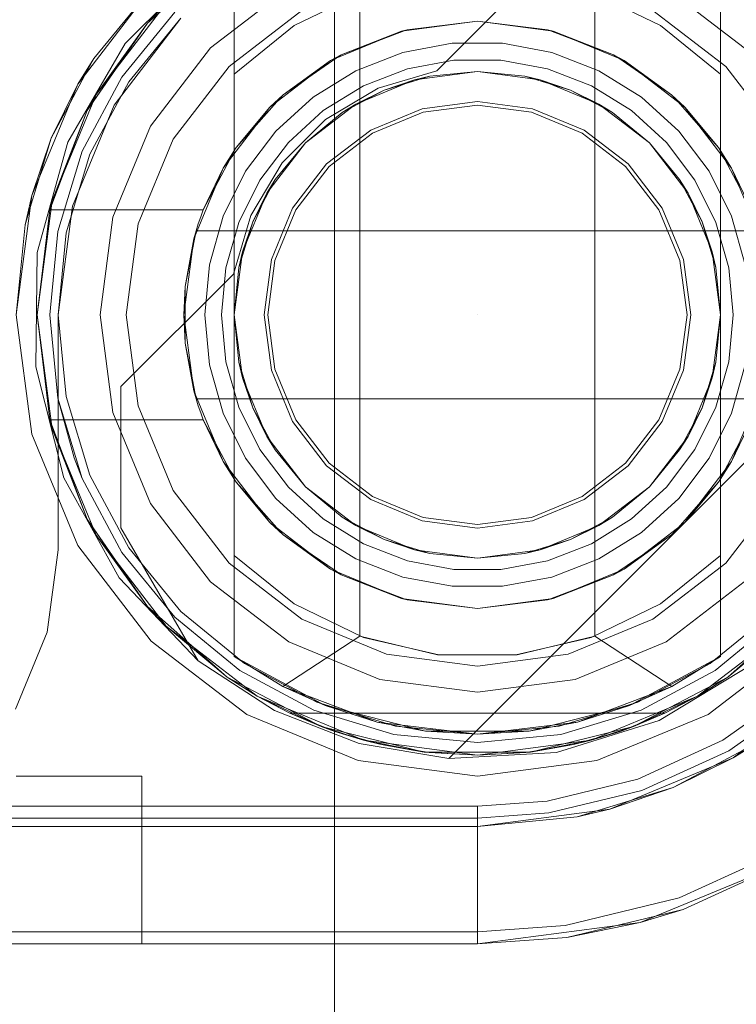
# Model space of a CAD drawing. Extents: x -620 to 300, y 62 to 1112.
# Tile 71 of 226: x -155.714 to -155.543, y 267.198 to 267.432. Entities that reach past the tile are written whole.
import ezdxf

# ---------------------------------------------------------------- set-up
doc = ezdxf.new("R2010")
doc.units = 0
doc.layers.get('0').update_dxf_attribs({"lineweight": 13})
doc.layers.add('60- 61 allgemeine Ausstattung- 4 Terrassen', color=9, linetype='Continuous', lineweight=9, true_color=0x808080)
doc.layers.add('ConnectionPoints', color=7, linetype='Continuous', lineweight=50)

# ---------------------------------------------------------------- blocks, each defined once
blk = doc.blocks.new('Referenz-A06CPVSGL0')
at = {"layer": '60- 61 allgemeine Ausstattung- 4 Terrassen', "color": 0}
blk.add_line((-155.63881, 214.05342), (-155.63881, 372.51342), dxfattribs=at)
blk = doc.blocks.new('Blockreferenz-A06CPVWWL0')
at = {"color": 251, "linetype": 'ByBlock', "lineweight": -2, "ltscale": 0.13, "true_color": 0x636363}
for p, q in [((-155.66943, 267.44608), (-155.68871, 267.42679)), ((-155.61443, 267.4203), (-155.58763, 267.4471)), ((-155.61443, 267.4203), (-155.58763, 267.4471)), ((-155.68252, 267.43989), (-155.70001, 267.4171)), ((-155.69135, 267.4121), (-155.67545, 267.43282)), ((-155.67545, 267.43282), (-155.69135, 267.4121)), ((-155.68871, 267.42679), (-155.70244, 267.40323)), ((-155.62843, 267.41614), (-155.61443, 267.4203)), ((-155.62843, 267.41614), (-155.61443, 267.4203)), ((-155.61443, 267.4203), (-155.61443, 267.4203)), ((-155.70001, 267.4171), (-155.71099, 267.39057)), ((-155.64098, 267.40867), (-155.62843, 267.41614)), ((-155.64098, 267.40867), (-155.62843, 267.41614)), ((-155.70134, 267.38799), (-155.69135, 267.4121)), ((-155.69135, 267.4121), (-155.70134, 267.38799)), ((-155.65131, 267.39834), (-155.64098, 267.40867)), ((-155.65131, 267.39834), (-155.64098, 267.40867)), ((-155.70244, 267.40323), (-155.7097, 267.37694)), ((-155.65878, 267.38579), (-155.65131, 267.39834)), ((-155.65878, 267.38579), (-155.65131, 267.39834)), ((-155.71099, 267.39057), (-155.71474, 267.3621)), ((-155.70474, 267.3621), (-155.70134, 267.38799)), ((-155.70134, 267.38799), (-155.70474, 267.3621)), ((-155.66294, 267.37179), (-155.65878, 267.38579)), ((-155.66294, 267.37179), (-155.65878, 267.38579)), ((-155.7097, 267.37694), (-155.71001, 267.34968)), ((-155.68974, 267.34499), (-155.66294, 267.37179)), ((-155.68974, 267.34499), (-155.66294, 267.37179)), ((-155.66294, 267.37179), (-155.66294, 267.37179)), ((-155.49896, 267.36889), (-155.61153, 267.25632)), ((-155.49896, 267.36889), (-155.61153, 267.25632)), ((-155.71474, 267.3621), (-155.71099, 267.33363)), ((-155.70474, 267.3061), (-155.70474, 267.3621)), ((-155.70474, 267.3621), (-155.70474, 267.3061)), ((-155.70474, 267.3621), (-155.70474, 267.3621)), ((-155.71001, 267.34968), (-155.70336, 267.32323)), ((-155.68974, 267.3113), (-155.68974, 267.34499)), ((-155.68974, 267.34499), (-155.68974, 267.34499)), ((-155.68974, 267.3113), (-155.68974, 267.34499)), ((-155.71099, 267.33363), (-155.70001, 267.3071)), ((-155.70336, 267.32323), (-155.69018, 267.29936)), ((-155.67134, 267.27964), (-155.68974, 267.3113)), ((-155.68974, 267.3113), (-155.68974, 267.3113)), ((-155.67134, 267.27964), (-155.68974, 267.3113)), ((-155.70001, 267.3071), (-155.68252, 267.28432)), ((-155.70733, 267.28643), (-155.70474, 267.3061)), ((-155.70474, 267.3061), (-155.70733, 267.28643)), ((-155.70474, 267.3061), (-155.70474, 267.3061)), ((-155.69018, 267.29936), (-155.67134, 267.27964)), ((-155.71492, 267.2681), (-155.70733, 267.28643)), ((-155.70733, 267.28643), (-155.71492, 267.2681)), ((-155.68252, 267.28432), (-155.65974, 267.26684)), ((-155.54974, 267.26684), (-155.52696, 267.28432)), ((-155.65315, 267.2678), (-155.67134, 267.27964)), ((-155.67134, 267.27964), (-155.67134, 267.27964)), ((-155.67134, 267.27964), (-155.65315, 267.2678)), ((-155.53941, 267.27863), (-155.56139, 267.26538)), ((-155.52805, 267.27359), (-155.54618, 267.26068)), ((-155.63293, 267.25992), (-155.65315, 267.2678)), ((-155.65315, 267.2678), (-155.63293, 267.25992)), ((-155.65974, 267.26684), (-155.63321, 267.25585)), ((-155.56139, 267.26538), (-155.58591, 267.25779)), ((-155.57627, 267.25585), (-155.54974, 267.26684)), ((-155.54618, 267.26068), (-155.56644, 267.25143)), ((-155.61153, 267.25632), (-155.63293, 267.25992)), ((-155.63293, 267.25992), (-155.61153, 267.25632)), ((-155.58591, 267.25779), (-155.61153, 267.25632)), ((-155.63321, 267.25585), (-155.60474, 267.2521)), ((-155.61153, 267.25632), (-155.61153, 267.25632)), ((-155.60474, 267.2521), (-155.57627, 267.25585)), ((-155.56644, 267.25143), (-155.58808, 267.24618)), ((-155.58808, 267.24618), (-155.60474, 267.24499)), ((-155.60474, 267.24499), (-157.90474, 267.24499)), ((-155.60474, 267.24499), (-155.60474, 267.24222)), ((-155.60474, 267.24222), (-155.60474, 267.23678)), ((-155.60474, 267.23678), (-155.60474, 267.23161)), ((-155.55663, 267.22308), (-155.53118, 267.2347)), ((-155.56592, 267.21722), (-155.52974, 267.2322)), ((-155.60474, 267.23161), (-155.60474, 267.22691)), ((-155.60474, 267.22691), (-155.60474, 267.22282)), ((-155.60474, 267.22282), (-155.60474, 267.21948)), ((-155.58381, 267.21648), (-155.55663, 267.22308)), ((-155.60474, 267.21948), (-155.60474, 267.21701)), ((-155.60474, 267.2121), (-155.56592, 267.21722)), ((-155.60474, 267.21701), (-155.60474, 267.2155)), ((-155.60474, 267.21499), (-155.58381, 267.21648)), ((-155.60474, 267.2155), (-155.60474, 267.21499)), ((-155.60474, 267.21499), (-157.90474, 267.21499)), ((-155.60474, 267.2121), (-155.60474, 267.21499)), ((-157.90474, 267.2121), (-155.60474, 267.2121))]:
    blk.add_line(p, q, dxfattribs=at)
blk = doc.blocks.new('Blockreferenz-A06CPVX4L0')
at = {"color": 9, "linetype": 'ByBlock', "lineweight": -2, "ltscale": 0.13, "true_color": 0xc1c9c4}
for p, q in [((-155.70001, 267.4171), (-155.68252, 267.43989)), ((-155.68252, 267.43989), (-155.6962, 267.42322)), ((-155.64974, 267.44005), (-155.66838, 267.42574)), ((-155.64974, 267.44005), (-155.66838, 267.42574)), ((-155.5411, 267.42574), (-155.55974, 267.44005)), ((-155.5411, 267.42574), (-155.55974, 267.44005)), ((-155.67687, 267.43423), (-155.68955, 267.41877)), ((-155.68955, 267.41877), (-155.67687, 267.43423)), ((-155.64662, 267.43464), (-155.66397, 267.42133)), ((-155.66397, 267.42133), (-155.64662, 267.43464)), ((-155.54552, 267.42133), (-155.56286, 267.43464)), ((-155.56286, 267.43464), (-155.54552, 267.42133)), ((-155.67545, 267.43282), (-155.68789, 267.41766)), ((-155.66838, 267.42574), (-155.68269, 267.4071)), ((-155.66838, 267.42574), (-155.68269, 267.4071)), ((-155.6962, 267.42322), (-155.70001, 267.4171)), ((-155.69825, 267.4194), (-155.6962, 267.42322)), ((-155.66397, 267.42133), (-155.67728, 267.40398)), ((-155.67728, 267.40398), (-155.66397, 267.42133)), ((-155.5322, 267.40398), (-155.54552, 267.42133)), ((-155.54552, 267.42133), (-155.5322, 267.40398)), ((-155.70184, 267.41267), (-155.69825, 267.4194)), ((-155.68955, 267.41877), (-155.69898, 267.40114)), ((-155.69898, 267.40114), (-155.68955, 267.41877)), ((-155.68789, 267.41766), (-155.69713, 267.40037)), ((-155.71099, 267.39057), (-155.70001, 267.4171)), ((-155.70001, 267.4171), (-155.70637, 267.4042)), ((-155.60474, 267.41298), (-155.61791, 267.41124)), ((-155.59158, 267.41124), (-155.60474, 267.41298)), ((-155.70637, 267.4042), (-155.70184, 267.41267)), ((-155.61791, 267.41124), (-155.63018, 267.40616)), ((-155.62974, 267.40541), (-155.61768, 267.4104)), ((-155.61768, 267.4104), (-155.60474, 267.4121)), ((-155.60474, 267.4121), (-155.5918, 267.4104)), ((-155.5918, 267.4104), (-155.57974, 267.40541)), ((-155.57931, 267.40616), (-155.59158, 267.41124)), ((-155.68269, 267.4071), (-155.69168, 267.3854)), ((-155.68269, 267.4071), (-155.69168, 267.3854)), ((-155.63018, 267.40616), (-155.64072, 267.39808)), ((-155.56877, 267.39808), (-155.57931, 267.40616)), ((-155.70637, 267.4042), (-155.71099, 267.39057)), ((-155.70916, 267.39501), (-155.70637, 267.4042)), ((-155.67728, 267.40398), (-155.68565, 267.38378)), ((-155.68565, 267.38378), (-155.67728, 267.40398)), ((-155.6401, 267.39746), (-155.62974, 267.40541)), ((-155.57974, 267.40541), (-155.56939, 267.39746)), ((-155.69898, 267.40114), (-155.70478, 267.382)), ((-155.70478, 267.382), (-155.69898, 267.40114)), ((-155.69713, 267.40037), (-155.70282, 267.38161)), ((-155.64072, 267.39808), (-155.6488, 267.38754)), ((-155.64804, 267.3871), (-155.6401, 267.39746)), ((-155.56939, 267.39746), (-155.56144, 267.3871)), ((-155.56069, 267.38754), (-155.56877, 267.39808)), ((-155.71137, 267.38771), (-155.70916, 267.39501)), ((-155.71474, 267.3621), (-155.71099, 267.39057)), ((-155.71099, 267.39057), (-155.71263, 267.38356)), ((-155.71263, 267.38356), (-155.71137, 267.38771)), ((-155.6488, 267.38754), (-155.65388, 267.37527)), ((-155.65304, 267.37505), (-155.64804, 267.3871)), ((-155.56144, 267.3871), (-155.55645, 267.37505)), ((-155.5556, 267.37527), (-155.56069, 267.38754)), ((-155.69168, 267.3854), (-155.69474, 267.3621)), ((-155.69168, 267.3854), (-155.69474, 267.3621)), ((-155.71263, 267.38356), (-155.71474, 267.3621)), ((-155.68565, 267.38378), (-155.6885, 267.3621)), ((-155.6885, 267.3621), (-155.68565, 267.38378)), ((-155.70478, 267.382), (-155.70674, 267.3621)), ((-155.70674, 267.3621), (-155.70478, 267.382)), ((-155.70282, 267.38161), (-155.70474, 267.3621)), ((-155.65388, 267.37527), (-155.65562, 267.3621)), ((-155.55387, 267.3621), (-155.5556, 267.37527)), ((-155.65474, 267.3621), (-155.65304, 267.37505)), ((-155.55645, 267.37505), (-155.55474, 267.3621)), ((-155.70674, 267.3621), (-155.70478, 267.34221)), ((-155.70478, 267.34221), (-155.70674, 267.3621)), ((-155.70474, 267.3621), (-155.70282, 267.3426)), ((-155.69474, 267.3621), (-155.69168, 267.33881)), ((-155.69474, 267.3621), (-155.69168, 267.33881)), ((-155.6885, 267.3621), (-155.68565, 267.34043)), ((-155.68565, 267.34043), (-155.6885, 267.3621)), ((-155.65562, 267.3621), (-155.65388, 267.34894)), ((-155.65304, 267.34916), (-155.65474, 267.3621)), ((-155.55474, 267.3621), (-155.55645, 267.34916)), ((-155.5556, 267.34894), (-155.55387, 267.3621)), ((-155.65388, 267.34894), (-155.6488, 267.33667)), ((-155.64804, 267.3371), (-155.65304, 267.34916)), ((-155.55645, 267.34916), (-155.56144, 267.3371)), ((-155.56069, 267.33667), (-155.5556, 267.34894)), ((-155.70282, 267.3426), (-155.69713, 267.32384)), ((-155.70478, 267.34221), (-155.69898, 267.32307)), ((-155.70478, 267.34221), (-155.70087, 267.32799)), ((-155.70087, 267.32799), (-155.70478, 267.34221)), ((-155.68565, 267.34043), (-155.67728, 267.32022)), ((-155.67728, 267.32022), (-155.68565, 267.34043)), ((-155.69168, 267.33881), (-155.68269, 267.3171)), ((-155.69168, 267.33881), (-155.68269, 267.3171)), ((-155.6488, 267.33667), (-155.64072, 267.32613)), ((-155.6401, 267.32675), (-155.64804, 267.3371)), ((-155.56144, 267.3371), (-155.56939, 267.32675)), ((-155.56877, 267.32613), (-155.56069, 267.33667)), ((-155.70087, 267.32799), (-155.69898, 267.32307)), ((-155.69898, 267.32307), (-155.70087, 267.32799)), ((-155.64072, 267.32613), (-155.63018, 267.31805)), ((-155.62974, 267.3188), (-155.6401, 267.32675)), ((-155.56939, 267.32675), (-155.57974, 267.3188)), ((-155.57931, 267.31805), (-155.56877, 267.32613)), ((-155.69713, 267.32384), (-155.68789, 267.30655)), ((-155.69898, 267.32307), (-155.68955, 267.30544)), ((-155.68955, 267.30544), (-155.69898, 267.32307)), ((-155.67728, 267.32022), (-155.66397, 267.30288)), ((-155.66397, 267.30288), (-155.67728, 267.32022)), ((-155.61768, 267.31381), (-155.62974, 267.3188)), ((-155.57974, 267.3188), (-155.5918, 267.31381)), ((-155.54552, 267.30288), (-155.5322, 267.32022)), ((-155.5322, 267.32022), (-155.54552, 267.30288)), ((-155.68269, 267.3171), (-155.66838, 267.29847)), ((-155.68269, 267.3171), (-155.66838, 267.29847)), ((-155.63018, 267.31805), (-155.61791, 267.31297)), ((-155.59158, 267.31297), (-155.57931, 267.31805)), ((-155.61791, 267.31297), (-155.60474, 267.31123)), ((-155.60474, 267.3121), (-155.61768, 267.31381)), ((-155.5918, 267.31381), (-155.60474, 267.3121)), ((-155.60474, 267.31123), (-155.59158, 267.31297)), ((-155.68955, 267.30544), (-155.67687, 267.28998)), ((-155.67687, 267.28998), (-155.68955, 267.30544)), ((-155.68789, 267.30655), (-155.67545, 267.29139)), ((-155.66397, 267.30288), (-155.64662, 267.28957)), ((-155.64662, 267.28957), (-155.66397, 267.30288)), ((-155.56286, 267.28957), (-155.54552, 267.30288)), ((-155.54552, 267.30288), (-155.56286, 267.28957)), ((-155.66838, 267.29847), (-155.64974, 267.28416)), ((-155.66838, 267.29847), (-155.64974, 267.28416)), ((-155.55974, 267.28416), (-155.5411, 267.29847)), ((-155.55974, 267.28416), (-155.5411, 267.29847)), ((-155.67545, 267.29139), (-155.6603, 267.27896)), ((-155.54919, 267.27896), (-155.53403, 267.29139)), ((-155.67687, 267.28998), (-155.66141, 267.27729)), ((-155.66141, 267.27729), (-155.67687, 267.28998)), ((-155.64662, 267.28957), (-155.62642, 267.2812)), ((-155.62642, 267.2812), (-155.64662, 267.28957)), ((-155.58306, 267.2812), (-155.56286, 267.28957)), ((-155.56286, 267.28957), (-155.58306, 267.2812)), ((-155.54807, 267.27729), (-155.53262, 267.28998)), ((-155.53262, 267.28998), (-155.54807, 267.27729)), ((-155.64974, 267.28416), (-155.62804, 267.27517)), ((-155.64974, 267.28416), (-155.62804, 267.27517)), ((-155.58145, 267.27517), (-155.55974, 267.28416)), ((-155.58145, 267.27517), (-155.55974, 267.28416)), ((-155.6603, 267.27896), (-155.64301, 267.26972)), ((-155.62642, 267.2812), (-155.60474, 267.27834)), ((-155.60474, 267.27834), (-155.62642, 267.2812)), ((-155.60474, 267.27834), (-155.58306, 267.2812)), ((-155.58306, 267.2812), (-155.60474, 267.27834)), ((-155.56647, 267.26972), (-155.54919, 267.27896)), ((-155.66141, 267.27729), (-155.64378, 267.26787)), ((-155.64378, 267.26787), (-155.66141, 267.27729)), ((-155.56571, 267.26787), (-155.54807, 267.27729)), ((-155.54807, 267.27729), (-155.56571, 267.26787)), ((-155.62804, 267.27517), (-155.60474, 267.2721)), ((-155.62804, 267.27517), (-155.60474, 267.2721)), ((-155.60474, 267.2721), (-155.58145, 267.27517)), ((-155.60474, 267.2721), (-155.58145, 267.27517)), ((-155.51848, 267.27584), (-155.54374, 267.25645)), ((-155.64301, 267.26972), (-155.62425, 267.26403)), ((-155.58523, 267.26403), (-155.56647, 267.26972)), ((-155.52616, 267.27141), (-155.54474, 267.25818)), ((-155.64378, 267.26787), (-155.62464, 267.26206)), ((-155.62464, 267.26206), (-155.64378, 267.26787)), ((-155.58484, 267.26206), (-155.56571, 267.26787)), ((-155.56571, 267.26787), (-155.58484, 267.26206)), ((-155.62425, 267.26403), (-155.60474, 267.2621)), ((-155.60474, 267.2621), (-155.58523, 267.26403)), ((-155.62464, 267.26206), (-155.60474, 267.2601)), ((-155.60474, 267.2601), (-155.62464, 267.26206)), ((-155.60474, 267.2601), (-155.58484, 267.26206)), ((-155.58484, 267.26206), (-155.60474, 267.2601)), ((-155.53696, 267.26067), (-155.55806, 267.24939)), ((-155.54374, 267.25645), (-155.53696, 267.26067)), ((-155.54474, 267.25818), (-155.56549, 267.2487)), ((-155.54374, 267.25645), (-155.57317, 267.24426)), ((-155.55806, 267.24939), (-155.54374, 267.25645)), ((-155.70698, 267.2521), (-155.71474, 267.2521)), ((-155.71474, 267.2521), (-155.70698, 267.2521)), ((-155.69974, 267.2521), (-155.70698, 267.2521)), ((-155.70698, 267.2521), (-155.69974, 267.2521)), ((-155.69353, 267.2521), (-155.69974, 267.2521)), ((-155.69974, 267.2521), (-155.69353, 267.2521)), ((-155.68876, 267.2521), (-155.69353, 267.2521)), ((-155.69353, 267.2521), (-155.68876, 267.2521)), ((-155.68577, 267.2521), (-155.68876, 267.2521)), ((-155.68876, 267.2521), (-155.68577, 267.2521)), ((-155.68474, 267.2521), (-155.68577, 267.2521)), ((-155.68577, 267.2521), (-155.68474, 267.2521)), ((-155.68474, 267.2121), (-155.68474, 267.2521)), ((-155.68474, 267.2121), (-155.68474, 267.2521)), ((-155.68474, 267.2521), (-155.68474, 267.2521)), ((-155.56549, 267.2487), (-155.58767, 267.24333)), ((-155.55806, 267.24939), (-155.58094, 267.24245)), ((-155.57317, 267.24426), (-155.55806, 267.24939)), ((-155.57317, 267.24426), (-155.60474, 267.2401)), ((-155.58094, 267.24245), (-155.57317, 267.24426)), ((-155.60474, 267.2421), (-156.45474, 267.2421)), ((-155.58767, 267.24333), (-155.60474, 267.2421)), ((-155.60474, 267.2401), (-155.58094, 267.24245)), ((-155.60474, 267.2421), (-155.60474, 267.23934)), ((-155.60474, 267.2401), (-157.90474, 267.2401)), ((-155.78074, 267.2401), (-155.60474, 267.2401)), ((-155.60474, 267.2401), (-155.60474, 267.2401)), ((-155.60474, 267.23934), (-155.60474, 267.23389)), ((-155.60474, 267.23389), (-155.60474, 267.22873)), ((-155.56592, 267.21722), (-155.52974, 267.2322)), ((-155.55568, 267.22035), (-155.52974, 267.2322)), ((-155.55568, 267.22035), (-155.52974, 267.2322)), ((-155.60474, 267.22873), (-155.60474, 267.22403)), ((-155.60474, 267.22403), (-155.60474, 267.21993)), ((-155.5834, 267.21363), (-155.55568, 267.22035)), ((-155.56592, 267.21722), (-155.55568, 267.22035)), ((-155.60474, 267.21993), (-155.60474, 267.2166)), ((-155.60474, 267.2121), (-155.56592, 267.21722)), ((-155.60474, 267.2166), (-155.60474, 267.21413)), ((-155.5834, 267.21363), (-155.56592, 267.21722)), ((-155.60474, 267.21413), (-155.60474, 267.21262)), ((-155.60474, 267.2121), (-155.5834, 267.21363)), ((-155.60474, 267.2121), (-155.5834, 267.21363)), ((-157.90474, 267.2121), (-155.60474, 267.2121)), ((-157.90474, 267.2121), (-155.60474, 267.2121)), ((-155.71474, 267.2121), (-155.70698, 267.2121)), ((-155.70698, 267.2121), (-155.71474, 267.2121)), ((-155.70698, 267.2121), (-155.69974, 267.2121)), ((-155.69974, 267.2121), (-155.70698, 267.2121)), ((-155.69974, 267.2121), (-155.69353, 267.2121)), ((-155.69353, 267.2121), (-155.69974, 267.2121)), ((-155.69353, 267.2121), (-155.68876, 267.2121)), ((-155.68876, 267.2121), (-155.69353, 267.2121)), ((-155.68876, 267.2121), (-155.68577, 267.2121)), ((-155.68577, 267.2121), (-155.68876, 267.2121)), ((-155.68577, 267.2121), (-155.68474, 267.2121)), ((-155.68474, 267.2121), (-155.68577, 267.2121)), ((-155.68474, 267.2121), (-155.68474, 267.2121)), ((-155.60474, 267.21262), (-155.60474, 267.2121)), ((-155.60474, 267.2121), (-155.60474, 267.2121))]:
    blk.add_line(p, q, dxfattribs=at)
blk = doc.blocks.new('AutoCAD-Punkt-A06CPVX6L0')
at = {"color": 0, "lineweight": -2}
blk.add_line((-155.60474, 267.3621), (-155.60474, 267.3621), dxfattribs=at)
blk = doc.blocks.new('AutoCAD-Punkt-A06CPVX8L0')
at = {"color": 0, "lineweight": -2}
blk.add_line((-155.60474, 267.3621), (-155.60474, 267.3621), dxfattribs=at)
blk = doc.blocks.new('Blockreferenz-A06CPVXEL0')
at = {"color": 0, "linetype": 'ByBlock', "lineweight": -2, "ltscale": 0.13}
for p, q in [((-155.68339, 267.43167), (-155.66444, 267.44848)), ((-155.66444, 267.44848), (-155.68339, 267.43167)), ((-155.66274, 267.44357), (-155.66274, 267.4195)), ((-155.66274, 267.28064), (-155.66274, 267.44357)), ((-155.54674, 267.4195), (-155.54674, 267.44357)), ((-155.54674, 267.44357), (-155.54674, 267.28064)), ((-155.63187, 267.43907), (-155.64841, 267.43104)), ((-155.63274, 267.43875), (-155.63274, 267.28546)), ((-155.56107, 267.43104), (-155.57762, 267.43907)), ((-155.57674, 267.28546), (-155.57674, 267.43875)), ((-155.69568, 267.4146), (-155.67899, 267.43635)), ((-155.67899, 267.43635), (-155.69568, 267.4146)), ((-155.67899, 267.43635), (-155.68339, 267.43167)), ((-155.67899, 267.43635), (-155.68339, 267.43167)), ((-155.69777, 267.41081), (-155.68339, 267.43167)), ((-155.68339, 267.43167), (-155.69777, 267.41081)), ((-155.68339, 267.43167), (-155.69568, 267.4146)), ((-155.68339, 267.43167), (-155.69568, 267.4146)), ((-155.62286, 267.42972), (-155.60474, 267.4321)), ((-155.60474, 267.4321), (-155.62146, 267.43008)), ((-155.60474, 267.4321), (-155.58663, 267.42972)), ((-155.58803, 267.43008), (-155.60474, 267.4321)), ((-155.64841, 267.43104), (-155.66274, 267.4195)), ((-155.63974, 267.42273), (-155.62286, 267.42972)), ((-155.62286, 267.42972), (-155.63721, 267.42412)), ((-155.6276, 267.42775), (-155.62217, 267.42981)), ((-155.62146, 267.43008), (-155.62286, 267.42972)), ((-155.62217, 267.42981), (-155.62146, 267.43008)), ((-155.58803, 267.43008), (-155.58732, 267.42981)), ((-155.58663, 267.42972), (-155.58803, 267.43008)), ((-155.58732, 267.42981), (-155.58188, 267.42775)), ((-155.58663, 267.42972), (-155.56974, 267.42273)), ((-155.57228, 267.42412), (-155.58663, 267.42972)), ((-155.54674, 267.4195), (-155.56107, 267.43104)), ((-155.63721, 267.42412), (-155.6276, 267.42775)), ((-155.61074, 267.42683), (-155.62253, 267.42462)), ((-155.59875, 267.42683), (-155.61074, 267.42683)), ((-155.58695, 267.42462), (-155.59875, 267.42683)), ((-155.58188, 267.42775), (-155.57228, 267.42412)), ((-155.62253, 267.42462), (-155.63372, 267.42029)), ((-155.57577, 267.42029), (-155.58695, 267.42462)), ((-155.65424, 267.4116), (-155.63974, 267.42273)), ((-155.63974, 267.42273), (-155.65108, 267.41458)), ((-155.64417, 267.41933), (-155.63846, 267.42326)), ((-155.63721, 267.42412), (-155.63974, 267.42273)), ((-155.63846, 267.42326), (-155.63721, 267.42412)), ((-155.62144, 267.42078), (-155.61037, 267.42284)), ((-155.62144, 267.42078), (-155.61037, 267.42284)), ((-155.61037, 267.42284), (-155.59911, 267.42284)), ((-155.61037, 267.42284), (-155.59911, 267.42284)), ((-155.59911, 267.42284), (-155.58805, 267.42078)), ((-155.59911, 267.42284), (-155.58805, 267.42078)), ((-155.57228, 267.42412), (-155.57102, 267.42326)), ((-155.56974, 267.42273), (-155.57228, 267.42412)), ((-155.57102, 267.42326), (-155.56531, 267.41933)), ((-155.56974, 267.42273), (-155.55525, 267.4116)), ((-155.55841, 267.41458), (-155.56974, 267.42273)), ((-155.63372, 267.42029), (-155.64391, 267.41398)), ((-155.63193, 267.41671), (-155.62144, 267.42078)), ((-155.63193, 267.41671), (-155.62144, 267.42078)), ((-155.61975, 267.41813), (-155.60474, 267.4201)), ((-155.61975, 267.41813), (-155.60474, 267.4201)), ((-155.61975, 267.41813), (-155.60474, 267.4201)), ((-155.60474, 267.4201), (-155.61606, 267.41899)), ((-155.61606, 267.41899), (-155.60474, 267.4201)), ((-155.60474, 267.4201), (-155.58973, 267.41813)), ((-155.59343, 267.41899), (-155.60474, 267.4201)), ((-155.60474, 267.4201), (-155.59343, 267.41899)), ((-155.60474, 267.4201), (-155.58973, 267.41813)), ((-155.60474, 267.4201), (-155.58973, 267.41813)), ((-155.58805, 267.42078), (-155.57755, 267.41671)), ((-155.58805, 267.42078), (-155.57755, 267.41671)), ((-155.56557, 267.41398), (-155.57577, 267.42029)), ((-155.66274, 267.4195), (-155.66274, 267.3843)), ((-155.65108, 267.41458), (-155.64417, 267.41933)), ((-155.63374, 267.41233), (-155.61975, 267.41813)), ((-155.63374, 267.41233), (-155.61975, 267.41813)), ((-155.63374, 267.41233), (-155.61975, 267.41813)), ((-155.62694, 267.41569), (-155.61606, 267.41899)), ((-155.61975, 267.41813), (-155.62694, 267.41569)), ((-155.61606, 267.41899), (-155.61975, 267.41813)), ((-155.58973, 267.41813), (-155.59343, 267.41899)), ((-155.59343, 267.41899), (-155.58255, 267.41569)), ((-155.58255, 267.41569), (-155.58973, 267.41813)), ((-155.58973, 267.41813), (-155.57574, 267.41233)), ((-155.58973, 267.41813), (-155.57574, 267.41233)), ((-155.58973, 267.41813), (-155.57574, 267.41233)), ((-155.56531, 267.41933), (-155.55841, 267.41458)), ((-155.54674, 267.3621), (-155.54674, 267.4195)), ((-155.6415, 267.41078), (-155.63193, 267.41671)), ((-155.6415, 267.41078), (-155.63193, 267.41671)), ((-155.63697, 267.41033), (-155.62694, 267.41569)), ((-155.62694, 267.41569), (-155.63374, 267.41233)), ((-155.57574, 267.41233), (-155.58255, 267.41569)), ((-155.58255, 267.41569), (-155.57252, 267.41033)), ((-155.57755, 267.41671), (-155.56798, 267.41078)), ((-155.57755, 267.41671), (-155.56798, 267.41078)), ((-155.70617, 267.38928), (-155.69568, 267.4146)), ((-155.69568, 267.4146), (-155.70617, 267.38928)), ((-155.69568, 267.4146), (-155.69777, 267.41081)), ((-155.69568, 267.4146), (-155.69777, 267.41081)), ((-155.65751, 267.40734), (-155.6526, 267.41286)), ((-155.65108, 267.41458), (-155.65424, 267.4116)), ((-155.64391, 267.41398), (-155.65278, 267.4059)), ((-155.6526, 267.41286), (-155.65108, 267.41458)), ((-155.55671, 267.4059), (-155.56557, 267.41398)), ((-155.55841, 267.41458), (-155.55688, 267.41286)), ((-155.55525, 267.4116), (-155.55841, 267.41458)), ((-155.55688, 267.41286), (-155.55198, 267.40734)), ((-155.70672, 267.3871), (-155.69777, 267.41081)), ((-155.69777, 267.41081), (-155.70672, 267.3871)), ((-155.69777, 267.41081), (-155.70617, 267.38928)), ((-155.69777, 267.41081), (-155.70617, 267.38928)), ((-155.66536, 267.3971), (-155.65424, 267.4116)), ((-155.65424, 267.4116), (-155.66227, 267.40199)), ((-155.64982, 267.4032), (-155.6415, 267.41078)), ((-155.64982, 267.4032), (-155.6415, 267.41078)), ((-155.64576, 267.40312), (-155.63374, 267.41233)), ((-155.64576, 267.40312), (-155.63374, 267.41233)), ((-155.64576, 267.40312), (-155.63374, 267.41233)), ((-155.63697, 267.41033), (-155.64576, 267.40312)), ((-155.64576, 267.40312), (-155.63697, 267.41033)), ((-155.63374, 267.41233), (-155.63697, 267.41033)), ((-155.57252, 267.41033), (-155.57574, 267.41233)), ((-155.57574, 267.41233), (-155.56373, 267.40312)), ((-155.57574, 267.41233), (-155.56373, 267.40312)), ((-155.57574, 267.41233), (-155.56373, 267.40312)), ((-155.56373, 267.40312), (-155.57252, 267.41033)), ((-155.57252, 267.41033), (-155.56373, 267.40312)), ((-155.56798, 267.41078), (-155.55966, 267.4032)), ((-155.56798, 267.41078), (-155.55966, 267.4032)), ((-155.55525, 267.4116), (-155.54412, 267.3971)), ((-155.54722, 267.40199), (-155.55525, 267.4116)), ((-155.66227, 267.40199), (-155.65751, 267.40734)), ((-155.65278, 267.4059), (-155.66001, 267.39632)), ((-155.54948, 267.39632), (-155.55671, 267.4059)), ((-155.55198, 267.40734), (-155.54722, 267.40199)), ((-155.66227, 267.40199), (-155.66536, 267.3971)), ((-155.6637, 267.39927), (-155.66227, 267.40199)), ((-155.65661, 267.39422), (-155.64982, 267.4032)), ((-155.65661, 267.39422), (-155.64982, 267.4032)), ((-155.65497, 267.3911), (-155.64576, 267.40312)), ((-155.65497, 267.3911), (-155.64576, 267.40312)), ((-155.65497, 267.3911), (-155.64576, 267.40312)), ((-155.64576, 267.40312), (-155.65297, 267.39433)), ((-155.65297, 267.39433), (-155.64576, 267.40312)), ((-155.56373, 267.40312), (-155.55451, 267.3911)), ((-155.55652, 267.39433), (-155.56373, 267.40312)), ((-155.56373, 267.40312), (-155.55652, 267.39433)), ((-155.56373, 267.40312), (-155.55451, 267.3911)), ((-155.56373, 267.40312), (-155.55451, 267.3911)), ((-155.55966, 267.4032), (-155.55288, 267.39422)), ((-155.55966, 267.4032), (-155.55288, 267.39422)), ((-155.54722, 267.40199), (-155.54578, 267.39927)), ((-155.54412, 267.3971), (-155.54722, 267.40199)), ((-155.66725, 267.39255), (-155.6637, 267.39927)), ((-155.54578, 267.39927), (-155.54224, 267.39255)), ((-155.67236, 267.38022), (-155.66536, 267.3971)), ((-155.66536, 267.3971), (-155.67013, 267.3871)), ((-155.66001, 267.39632), (-155.66535, 267.38559)), ((-155.54413, 267.38559), (-155.54948, 267.39632)), ((-155.54412, 267.3971), (-155.53713, 267.38022)), ((-155.53936, 267.3871), (-155.54412, 267.3971)), ((-155.66162, 267.38414), (-155.65661, 267.39422)), ((-155.66162, 267.38414), (-155.65661, 267.39422)), ((-155.65833, 267.3843), (-155.65297, 267.39433)), ((-155.65297, 267.39433), (-155.65497, 267.3911)), ((-155.55451, 267.3911), (-155.55652, 267.39433)), ((-155.55652, 267.39433), (-155.55116, 267.3843)), ((-155.55288, 267.39422), (-155.54786, 267.38414)), ((-155.55288, 267.39422), (-155.54786, 267.38414)), ((-155.67013, 267.3871), (-155.66725, 267.39255)), ((-155.70974, 267.3621), (-155.70617, 267.38928)), ((-155.70617, 267.38928), (-155.70974, 267.3621)), ((-155.70617, 267.38928), (-155.70672, 267.3871)), ((-155.70617, 267.38928), (-155.70672, 267.3871)), ((-155.66077, 267.37712), (-155.65497, 267.3911)), ((-155.66077, 267.37712), (-155.65497, 267.3911)), ((-155.66077, 267.37712), (-155.65497, 267.3911)), ((-155.65497, 267.3911), (-155.65833, 267.3843)), ((-155.55116, 267.3843), (-155.55451, 267.3911)), ((-155.55451, 267.3911), (-155.54872, 267.37712)), ((-155.55451, 267.3911), (-155.54872, 267.37712)), ((-155.55451, 267.3911), (-155.54872, 267.37712)), ((-155.70672, 267.3871), (-155.70974, 267.3621)), ((-155.70672, 267.3871), (-155.67013, 267.3871)), ((-155.70672, 267.3871), (-155.70672, 267.3871)), ((-155.67013, 267.3871), (-155.70672, 267.3871)), ((-155.67013, 267.3871), (-155.67073, 267.38545)), ((-155.67013, 267.3871), (-155.67013, 267.3871)), ((-155.67073, 267.38545), (-155.6713, 267.38379)), ((-155.66535, 267.38559), (-155.66864, 267.37405)), ((-155.54085, 267.37405), (-155.54413, 267.38559)), ((-155.6713, 267.38379), (-155.67182, 267.3821)), ((-155.6647, 267.37331), (-155.66162, 267.38414)), ((-155.6647, 267.37331), (-155.66162, 267.38414)), ((-155.66274, 267.3843), (-155.66274, 267.37342)), ((-155.66163, 267.37342), (-155.65833, 267.3843)), ((-155.65833, 267.3843), (-155.66077, 267.37712)), ((-155.54872, 267.37712), (-155.55116, 267.3843)), ((-155.55116, 267.3843), (-155.54786, 267.37342)), ((-155.54786, 267.38414), (-155.54478, 267.37331)), ((-155.54786, 267.38414), (-155.54478, 267.37331)), ((-155.67474, 267.3621), (-155.67236, 267.38022)), ((-155.67182, 267.3821), (-155.67442, 267.36886)), ((-155.67236, 267.38022), (-155.67442, 267.36886)), ((-155.6727, 267.37765), (-155.67205, 267.38097)), ((-155.67182, 267.3821), (-155.67236, 267.38022)), ((-155.67205, 267.38097), (-155.67182, 267.3821)), ((-155.53766, 267.3821), (-155.67182, 267.3821)), ((-155.67182, 267.3821), (-155.67158, 267.3821)), ((-155.67182, 267.3821), (-155.67182, 267.3821)), ((-155.67158, 267.3821), (-155.53791, 267.3821)), ((-155.67442, 267.36886), (-155.6727, 267.37765)), ((-155.66274, 267.3621), (-155.66077, 267.37712)), ((-155.66274, 267.3621), (-155.66077, 267.37712)), ((-155.66274, 267.3621), (-155.66077, 267.37712)), ((-155.66077, 267.37712), (-155.66163, 267.37342)), ((-155.54786, 267.37342), (-155.54872, 267.37712)), ((-155.54872, 267.37712), (-155.54674, 267.3621)), ((-155.54872, 267.37712), (-155.54674, 267.3621)), ((-155.54872, 267.37712), (-155.54674, 267.3621)), ((-155.66864, 267.37405), (-155.66974, 267.3621)), ((-155.66574, 267.3621), (-155.6647, 267.37331)), ((-155.66574, 267.3621), (-155.6647, 267.37331)), ((-155.66163, 267.37342), (-155.66274, 267.3621)), ((-155.66274, 267.3621), (-155.66163, 267.37342)), ((-155.66274, 267.37342), (-155.66274, 267.3621)), ((-155.54674, 267.3621), (-155.54786, 267.37342)), ((-155.54786, 267.37342), (-155.54674, 267.3621)), ((-155.54478, 267.37331), (-155.54374, 267.3621)), ((-155.54478, 267.37331), (-155.54374, 267.3621)), ((-155.67442, 267.36886), (-155.67474, 267.3621)), ((-155.67442, 267.36886), (-155.67442, 267.36458)), ((-155.67442, 267.36458), (-155.67442, 267.35963)), ((-155.70617, 267.33493), (-155.70974, 267.3621)), ((-155.70974, 267.3621), (-155.70672, 267.3371)), ((-155.70974, 267.3621), (-155.70617, 267.33493)), ((-155.67236, 267.34399), (-155.67474, 267.3621)), ((-155.67474, 267.3621), (-155.67442, 267.35535)), ((-155.66974, 267.3621), (-155.66864, 267.35016)), ((-155.6647, 267.3509), (-155.66574, 267.3621)), ((-155.6647, 267.3509), (-155.66574, 267.3621)), ((-155.66077, 267.34709), (-155.66274, 267.3621)), ((-155.66274, 267.3621), (-155.66163, 267.35079)), ((-155.66077, 267.34709), (-155.66274, 267.3621)), ((-155.66274, 267.3621), (-155.66274, 267.30471)), ((-155.66163, 267.35079), (-155.66274, 267.3621)), ((-155.66077, 267.34709), (-155.66274, 267.3621)), ((-155.54674, 267.3621), (-155.54872, 267.34709)), ((-155.54674, 267.3621), (-155.54872, 267.34709)), ((-155.54674, 267.3621), (-155.54872, 267.34709)), ((-155.54786, 267.35079), (-155.54674, 267.3621)), ((-155.54674, 267.3621), (-155.54786, 267.35079)), ((-155.54674, 267.35079), (-155.54674, 267.3621)), ((-155.54374, 267.3621), (-155.54478, 267.3509)), ((-155.54374, 267.3621), (-155.54478, 267.3509)), ((-155.67442, 267.35963), (-155.67442, 267.35535)), ((-155.67442, 267.35535), (-155.67182, 267.3421)), ((-155.6727, 267.34656), (-155.67442, 267.35535)), ((-155.67442, 267.35535), (-155.67236, 267.34399)), ((-155.66864, 267.35016), (-155.66535, 267.33862)), ((-155.66162, 267.34007), (-155.6647, 267.3509)), ((-155.66162, 267.34007), (-155.6647, 267.3509)), ((-155.66163, 267.35079), (-155.66077, 267.34709)), ((-155.65833, 267.33991), (-155.66163, 267.35079)), ((-155.54786, 267.35079), (-155.55116, 267.33991)), ((-155.54872, 267.34709), (-155.54786, 267.35079)), ((-155.54478, 267.3509), (-155.54786, 267.34007)), ((-155.54478, 267.3509), (-155.54786, 267.34007)), ((-155.54674, 267.33991), (-155.54674, 267.35079)), ((-155.54413, 267.33862), (-155.54085, 267.35016)), ((-155.65497, 267.3331), (-155.66077, 267.34709)), ((-155.66077, 267.34709), (-155.65833, 267.33991)), ((-155.65497, 267.3331), (-155.66077, 267.34709)), ((-155.65497, 267.3331), (-155.66077, 267.34709)), ((-155.54872, 267.34709), (-155.55451, 267.3331)), ((-155.54872, 267.34709), (-155.55451, 267.3331)), ((-155.54872, 267.34709), (-155.55451, 267.3331)), ((-155.55116, 267.33991), (-155.54872, 267.34709)), ((-155.67205, 267.34323), (-155.6727, 267.34656)), ((-155.66536, 267.3271), (-155.67236, 267.34399)), ((-155.67236, 267.34399), (-155.67182, 267.3421)), ((-155.67182, 267.3421), (-155.67205, 267.34323)), ((-155.53713, 267.34399), (-155.54412, 267.3271)), ((-155.67182, 267.3421), (-155.53766, 267.3421)), ((-155.67158, 267.3421), (-155.67182, 267.3421)), ((-155.67182, 267.3421), (-155.6713, 267.34042)), ((-155.67182, 267.3421), (-155.67182, 267.3421)), ((-155.53791, 267.3421), (-155.67158, 267.3421)), ((-155.6713, 267.34042), (-155.67073, 267.33876)), ((-155.65661, 267.32999), (-155.66162, 267.34007)), ((-155.65661, 267.32999), (-155.66162, 267.34007)), ((-155.65833, 267.33991), (-155.65497, 267.3331)), ((-155.65297, 267.32988), (-155.65833, 267.33991)), ((-155.55116, 267.33991), (-155.55652, 267.32988)), ((-155.55451, 267.3331), (-155.55116, 267.33991)), ((-155.54786, 267.34007), (-155.55288, 267.32999)), ((-155.54786, 267.34007), (-155.55288, 267.32999)), ((-155.54674, 267.30471), (-155.54674, 267.33991)), ((-155.67073, 267.33876), (-155.67013, 267.3371)), ((-155.66535, 267.33862), (-155.66001, 267.32789)), ((-155.54948, 267.32789), (-155.54413, 267.33862)), ((-155.70672, 267.3371), (-155.70617, 267.33493)), ((-155.70672, 267.3371), (-155.70617, 267.33493)), ((-155.69777, 267.3134), (-155.70672, 267.3371)), ((-155.67013, 267.3371), (-155.70672, 267.3371)), ((-155.70672, 267.3371), (-155.70672, 267.3371)), ((-155.70672, 267.3371), (-155.69777, 267.3134)), ((-155.67013, 267.3371), (-155.70672, 267.3371)), ((-155.66725, 267.33166), (-155.67013, 267.3371)), ((-155.67013, 267.3371), (-155.66536, 267.3271)), ((-155.67013, 267.3371), (-155.67013, 267.3371)), ((-155.54412, 267.3271), (-155.53936, 267.3371)), ((-155.70617, 267.33493), (-155.69777, 267.3134)), ((-155.69568, 267.3096), (-155.70617, 267.33493)), ((-155.70617, 267.33493), (-155.69777, 267.3134)), ((-155.70617, 267.33493), (-155.69568, 267.3096)), ((-155.64576, 267.32109), (-155.65497, 267.3331)), ((-155.65497, 267.3331), (-155.65297, 267.32988)), ((-155.64576, 267.32109), (-155.65497, 267.3331)), ((-155.64576, 267.32109), (-155.65497, 267.3331)), ((-155.55451, 267.3331), (-155.56373, 267.32109)), ((-155.55451, 267.3331), (-155.56373, 267.32109)), ((-155.55451, 267.3331), (-155.56373, 267.32109)), ((-155.55652, 267.32988), (-155.55451, 267.3331)), ((-155.6637, 267.32494), (-155.66725, 267.33166)), ((-155.54224, 267.33166), (-155.54578, 267.32494)), ((-155.64982, 267.32101), (-155.65661, 267.32999)), ((-155.64982, 267.32101), (-155.65661, 267.32999)), ((-155.65297, 267.32988), (-155.64576, 267.32109)), ((-155.64576, 267.32109), (-155.65297, 267.32988)), ((-155.56373, 267.32109), (-155.55652, 267.32988)), ((-155.55652, 267.32988), (-155.56373, 267.32109)), ((-155.55288, 267.32999), (-155.55966, 267.32101)), ((-155.55288, 267.32999), (-155.55966, 267.32101)), ((-155.65424, 267.31261), (-155.66536, 267.3271)), ((-155.66536, 267.3271), (-155.66227, 267.32222)), ((-155.66001, 267.32789), (-155.65278, 267.31831)), ((-155.55671, 267.31831), (-155.54948, 267.32789)), ((-155.54412, 267.3271), (-155.55525, 267.31261)), ((-155.54722, 267.32222), (-155.54412, 267.3271)), ((-155.66227, 267.32222), (-155.6637, 267.32494)), ((-155.54578, 267.32494), (-155.54722, 267.32222)), ((-155.65751, 267.31687), (-155.66227, 267.32222)), ((-155.66227, 267.32222), (-155.65424, 267.31261)), ((-155.55525, 267.31261), (-155.54722, 267.32222)), ((-155.54722, 267.32222), (-155.55198, 267.31687)), ((-155.6415, 267.31343), (-155.64982, 267.32101)), ((-155.6415, 267.31343), (-155.64982, 267.32101)), ((-155.64576, 267.32109), (-155.63697, 267.31388)), ((-155.63374, 267.31188), (-155.64576, 267.32109)), ((-155.63374, 267.31188), (-155.64576, 267.32109)), ((-155.63697, 267.31388), (-155.64576, 267.32109)), ((-155.63374, 267.31188), (-155.64576, 267.32109)), ((-155.56373, 267.32109), (-155.57574, 267.31188)), ((-155.56373, 267.32109), (-155.57574, 267.31188)), ((-155.56373, 267.32109), (-155.57574, 267.31188)), ((-155.57252, 267.31388), (-155.56373, 267.32109)), ((-155.56373, 267.32109), (-155.57252, 267.31388)), ((-155.55966, 267.32101), (-155.56798, 267.31343)), ((-155.55966, 267.32101), (-155.56798, 267.31343)), ((-155.6526, 267.31135), (-155.65751, 267.31687)), ((-155.65278, 267.31831), (-155.64391, 267.31023)), ((-155.56557, 267.31023), (-155.55671, 267.31831)), ((-155.55198, 267.31687), (-155.55688, 267.31135)), ((-155.69777, 267.3134), (-155.69568, 267.3096)), ((-155.68339, 267.29254), (-155.69777, 267.3134)), ((-155.69777, 267.3134), (-155.69568, 267.3096)), ((-155.69777, 267.3134), (-155.68339, 267.29254)), ((-155.63974, 267.30148), (-155.65424, 267.31261)), ((-155.65424, 267.31261), (-155.65108, 267.30963)), ((-155.63193, 267.3075), (-155.6415, 267.31343)), ((-155.63193, 267.3075), (-155.6415, 267.31343)), ((-155.63697, 267.31388), (-155.63374, 267.31188)), ((-155.62694, 267.30852), (-155.63697, 267.31388)), ((-155.61975, 267.30608), (-155.63374, 267.31188)), ((-155.63374, 267.31188), (-155.62694, 267.30852)), ((-155.61975, 267.30608), (-155.63374, 267.31188)), ((-155.61975, 267.30608), (-155.63374, 267.31188)), ((-155.57574, 267.31188), (-155.58973, 267.30608)), ((-155.57574, 267.31188), (-155.58973, 267.30608)), ((-155.57574, 267.31188), (-155.58973, 267.30608)), ((-155.57252, 267.31388), (-155.58255, 267.30852)), ((-155.58255, 267.30852), (-155.57574, 267.31188)), ((-155.56798, 267.31343), (-155.57755, 267.3075)), ((-155.56798, 267.31343), (-155.57755, 267.3075)), ((-155.57574, 267.31188), (-155.57252, 267.31388)), ((-155.55525, 267.31261), (-155.56974, 267.30148)), ((-155.55841, 267.30963), (-155.55525, 267.31261)), ((-155.69568, 267.3096), (-155.68339, 267.29254)), ((-155.67899, 267.28786), (-155.69568, 267.3096)), ((-155.69568, 267.3096), (-155.68339, 267.29254)), ((-155.69568, 267.3096), (-155.67899, 267.28786)), ((-155.65108, 267.30963), (-155.6526, 267.31135)), ((-155.64417, 267.30488), (-155.65108, 267.30963)), ((-155.65108, 267.30963), (-155.63974, 267.30148)), ((-155.64391, 267.31023), (-155.63372, 267.30392)), ((-155.57577, 267.30392), (-155.56557, 267.31023)), ((-155.56974, 267.30148), (-155.55841, 267.30963)), ((-155.55841, 267.30963), (-155.56531, 267.30488)), ((-155.55688, 267.31135), (-155.55841, 267.30963)), ((-155.62144, 267.30343), (-155.63193, 267.3075)), ((-155.62144, 267.30343), (-155.63193, 267.3075)), ((-155.62694, 267.30852), (-155.61975, 267.30608)), ((-155.61606, 267.30522), (-155.62694, 267.30852)), ((-155.58255, 267.30852), (-155.59343, 267.30522)), ((-155.58973, 267.30608), (-155.58255, 267.30852)), ((-155.57755, 267.3075), (-155.58805, 267.30343)), ((-155.57755, 267.3075), (-155.58805, 267.30343)), ((-155.66274, 267.30471), (-155.66274, 267.28064)), ((-155.64841, 267.29317), (-155.66274, 267.30471)), ((-155.63846, 267.30095), (-155.64417, 267.30488)), ((-155.60474, 267.3041), (-155.61975, 267.30608)), ((-155.61975, 267.30608), (-155.61606, 267.30522)), ((-155.60474, 267.3041), (-155.61975, 267.30608)), ((-155.60474, 267.3041), (-155.61975, 267.30608)), ((-155.61606, 267.30522), (-155.60474, 267.3041)), ((-155.60474, 267.3041), (-155.61606, 267.30522)), ((-155.58973, 267.30608), (-155.60474, 267.3041)), ((-155.58973, 267.30608), (-155.60474, 267.3041)), ((-155.58973, 267.30608), (-155.60474, 267.3041)), ((-155.60474, 267.3041), (-155.59343, 267.30522)), ((-155.59343, 267.30522), (-155.60474, 267.3041)), ((-155.59343, 267.30522), (-155.58973, 267.30608)), ((-155.56531, 267.30488), (-155.57102, 267.30095)), ((-155.54674, 267.30471), (-155.56107, 267.29317)), ((-155.54674, 267.28064), (-155.54674, 267.30471)), ((-155.63372, 267.30392), (-155.62253, 267.29959)), ((-155.61037, 267.30137), (-155.62144, 267.30343)), ((-155.61037, 267.30137), (-155.62144, 267.30343)), ((-155.58805, 267.30343), (-155.59911, 267.30137)), ((-155.58805, 267.30343), (-155.59911, 267.30137)), ((-155.58695, 267.29959), (-155.57577, 267.30392)), ((-155.62286, 267.29449), (-155.63974, 267.30148)), ((-155.63974, 267.30148), (-155.63721, 267.30009)), ((-155.63721, 267.30009), (-155.63846, 267.30095)), ((-155.6276, 267.29645), (-155.63721, 267.30009)), ((-155.63721, 267.30009), (-155.62286, 267.29449)), ((-155.59911, 267.30137), (-155.61037, 267.30137)), ((-155.59911, 267.30137), (-155.61037, 267.30137)), ((-155.56974, 267.30148), (-155.58663, 267.29449)), ((-155.58663, 267.29449), (-155.57228, 267.30009)), ((-155.57228, 267.30009), (-155.58188, 267.29645)), ((-155.57228, 267.30009), (-155.56974, 267.30148)), ((-155.57102, 267.30095), (-155.57228, 267.30009)), ((-155.62253, 267.29959), (-155.61074, 267.29738)), ((-155.59875, 267.29738), (-155.58695, 267.29959)), ((-155.62217, 267.2944), (-155.6276, 267.29645)), ((-155.61074, 267.29738), (-155.59875, 267.29738)), ((-155.58188, 267.29645), (-155.58732, 267.2944)), ((-155.63187, 267.28514), (-155.64841, 267.29317)), ((-155.60474, 267.2921), (-155.62286, 267.29449)), ((-155.62286, 267.29449), (-155.62146, 267.29413)), ((-155.62146, 267.29413), (-155.62217, 267.2944)), ((-155.62146, 267.29413), (-155.60474, 267.2921)), ((-155.58663, 267.29449), (-155.60474, 267.2921)), ((-155.60474, 267.2921), (-155.58803, 267.29413)), ((-155.58803, 267.29413), (-155.58663, 267.29449)), ((-155.58732, 267.2944), (-155.58803, 267.29413)), ((-155.56107, 267.29317), (-155.57762, 267.28514)), ((-155.66444, 267.27573), (-155.68339, 267.29254)), ((-155.68339, 267.29254), (-155.67899, 267.28786)), ((-155.68339, 267.29254), (-155.67899, 267.28786)), ((-155.68339, 267.29254), (-155.66444, 267.27573)), ((-155.52609, 267.29254), (-155.54505, 267.27573)), ((-155.54505, 267.27573), (-155.52609, 267.29254)), ((-155.67899, 267.28786), (-155.66444, 267.27573)), ((-155.65724, 267.27117), (-155.67899, 267.28786)), ((-155.67899, 267.28786), (-155.66444, 267.27573)), ((-155.67899, 267.28786), (-155.65724, 267.27117)), ((-155.5305, 267.28786), (-155.55224, 267.27117)), ((-155.55224, 267.27117), (-155.5305, 267.28786)), ((-155.54505, 267.27573), (-155.5305, 267.28786)), ((-155.54505, 267.27573), (-155.5305, 267.28786)), ((-155.63274, 267.28546), (-155.65114, 267.27352)), ((-155.61425, 267.28106), (-155.63274, 267.28546)), ((-155.61394, 267.28102), (-155.63187, 267.28514)), ((-155.57762, 267.28514), (-155.59555, 267.28102)), ((-155.57674, 267.28546), (-155.59524, 267.28106)), ((-155.55834, 267.27352), (-155.57674, 267.28546)), ((-155.66274, 267.28064), (-155.65114, 267.27352)), ((-155.64102, 267.26892), (-155.66274, 267.28064)), ((-155.65114, 267.27352), (-155.66274, 267.28064)), ((-155.66274, 267.28064), (-155.66274, 267.28064)), ((-155.59524, 267.28106), (-155.61425, 267.28106)), ((-155.59555, 267.28102), (-155.61394, 267.28102)), ((-155.54674, 267.28064), (-155.56847, 267.26892)), ((-155.55834, 267.27352), (-155.54674, 267.28064)), ((-155.54674, 267.28064), (-155.55834, 267.27352)), ((-155.54674, 267.28064), (-155.54674, 267.28064)), ((-155.66444, 267.27573), (-155.65724, 267.27117)), ((-155.64201, 267.26394), (-155.66444, 267.27573)), ((-155.66444, 267.27573), (-155.65724, 267.27117)), ((-155.66444, 267.27573), (-155.64201, 267.26394)), ((-155.54505, 267.27573), (-155.56748, 267.26394)), ((-155.56748, 267.26394), (-155.54505, 267.27573)), ((-155.55224, 267.27117), (-155.54505, 267.27573)), ((-155.55224, 267.27117), (-155.54505, 267.27573)), ((-155.65114, 267.27352), (-155.64102, 267.26892)), ((-155.65114, 267.27352), (-155.62863, 267.265)), ((-155.58085, 267.265), (-155.55834, 267.27352)), ((-155.56847, 267.26892), (-155.55834, 267.27352)), ((-155.65724, 267.27117), (-155.64946, 267.2671)), ((-155.63192, 267.26068), (-155.65724, 267.27117)), ((-155.65724, 267.27117), (-155.64201, 267.26394)), ((-155.65724, 267.27117), (-155.63192, 267.26068)), ((-155.55224, 267.27117), (-155.57757, 267.26068)), ((-155.57757, 267.26068), (-155.55224, 267.27117)), ((-155.56748, 267.26394), (-155.55224, 267.27117)), ((-155.56002, 267.2671), (-155.55224, 267.27117)), ((-155.61709, 267.26287), (-155.64102, 267.26892)), ((-155.64102, 267.26892), (-155.62863, 267.265)), ((-155.56847, 267.26892), (-155.5924, 267.26287)), ((-155.58085, 267.265), (-155.56847, 267.26892)), ((-155.64946, 267.2671), (-155.64201, 267.26394)), ((-155.64946, 267.2671), (-155.63877, 267.26277)), ((-155.56002, 267.2671), (-155.64946, 267.2671)), ((-155.64946, 267.2671), (-155.64946, 267.2671)), ((-155.64946, 267.2671), (-155.63877, 267.26277)), ((-155.56002, 267.2671), (-155.64946, 267.2671)), ((-155.62863, 267.265), (-155.61709, 267.26287)), ((-155.62863, 267.265), (-155.60474, 267.2621)), ((-155.60474, 267.2621), (-155.58085, 267.265)), ((-155.5924, 267.26287), (-155.58085, 267.265)), ((-155.57072, 267.26277), (-155.56002, 267.2671)), ((-155.57072, 267.26277), (-155.56002, 267.2671)), ((-155.56748, 267.26394), (-155.56002, 267.2671)), ((-155.56002, 267.2671), (-155.56002, 267.2671)), ((-155.64201, 267.26394), (-155.63877, 267.26277)), ((-155.61741, 267.25787), (-155.64201, 267.26394)), ((-155.64201, 267.26394), (-155.63192, 267.26068)), ((-155.64201, 267.26394), (-155.61741, 267.25787)), ((-155.63877, 267.26277), (-155.63573, 267.26191)), ((-155.63877, 267.26277), (-155.63192, 267.26068)), ((-155.62766, 267.25964), (-155.63877, 267.26277)), ((-155.5924, 267.26287), (-155.61709, 267.26287)), ((-155.61709, 267.26287), (-155.60474, 267.2621)), ((-155.60474, 267.2621), (-155.5924, 267.26287)), ((-155.56748, 267.26394), (-155.59207, 267.25787)), ((-155.59207, 267.25787), (-155.56748, 267.26394)), ((-155.57072, 267.26277), (-155.58183, 267.25964)), ((-155.57757, 267.26068), (-155.56748, 267.26394)), ((-155.57757, 267.26068), (-155.57072, 267.26277)), ((-155.57375, 267.26191), (-155.57072, 267.26277)), ((-155.57072, 267.26277), (-155.56748, 267.26394)), ((-155.63573, 267.26191), (-155.63016, 267.26034)), ((-155.63192, 267.26068), (-155.62766, 267.25964)), ((-155.60474, 267.2571), (-155.63192, 267.26068)), ((-155.63192, 267.26068), (-155.61741, 267.25787)), ((-155.63192, 267.26068), (-155.60474, 267.2571)), ((-155.63016, 267.26034), (-155.62766, 267.25964)), ((-155.57757, 267.26068), (-155.60474, 267.2571)), ((-155.60474, 267.2571), (-155.57757, 267.26068)), ((-155.59207, 267.25787), (-155.57757, 267.26068)), ((-155.58183, 267.25964), (-155.57757, 267.26068)), ((-155.58183, 267.25964), (-155.57933, 267.26034)), ((-155.57933, 267.26034), (-155.57375, 267.26191)), ((-155.62766, 267.25964), (-155.61741, 267.25787)), ((-155.62766, 267.25964), (-155.61627, 267.25774)), ((-155.62766, 267.25964), (-155.61627, 267.25774)), ((-155.61741, 267.25787), (-155.61627, 267.25774)), ((-155.59207, 267.25787), (-155.61741, 267.25787)), ((-155.61741, 267.25787), (-155.60474, 267.2571)), ((-155.61741, 267.25787), (-155.59207, 267.25787)), ((-155.60474, 267.2571), (-155.59207, 267.25787)), ((-155.59322, 267.25774), (-155.58183, 267.25964)), ((-155.59322, 267.25774), (-155.58183, 267.25964)), ((-155.59322, 267.25774), (-155.59207, 267.25787)), ((-155.59207, 267.25787), (-155.58183, 267.25964)), ((-155.61627, 267.25774), (-155.60474, 267.2571)), ((-155.61627, 267.25774), (-155.60474, 267.2571)), ((-155.60474, 267.2571), (-155.59322, 267.25774)), ((-155.60474, 267.2571), (-155.59322, 267.25774))]:
    blk.add_line(p, q, dxfattribs=at)

msp = doc.modelspace()

# ---------------------------------------------------------------- block references
at = {"color": 8, "lineweight": 13, "ltscale": 0.13, "true_color": 0x808080}
msp.add_blockref('Referenz-A06CPVSGL0', (0, 0), dxfattribs=at)
at = {"ltscale": 0.13}
for name in ['Blockreferenz-A06CPVWWL0', 'Blockreferenz-A06CPVX4L0', 'Blockreferenz-A06CPVXEL0']:
    msp.add_blockref(name, (0, 0), dxfattribs=at)
at = {"layer": 'ConnectionPoints', "ltscale": 0.5}
for name in ['AutoCAD-Punkt-A06CPVX6L0', 'AutoCAD-Punkt-A06CPVX8L0']:
    msp.add_blockref(name, (0, 0), dxfattribs=at)

doc.saveas('drawing.dxf')
